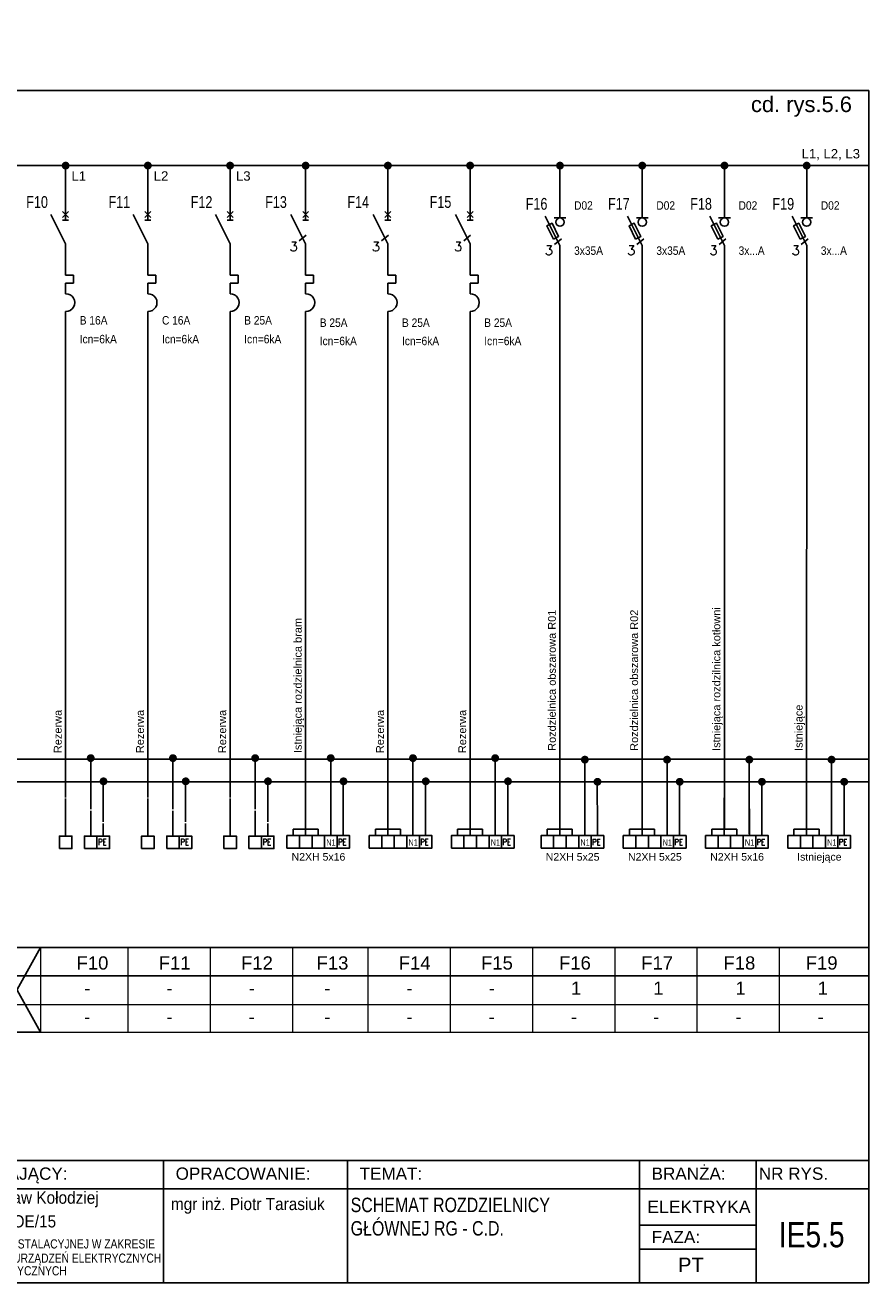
# Model space of a CAD drawing. Header units: millimetres. Extents: x 83969 to 164243, y -22860 to 4849.
# Tile 40 of 116: x 163901 to 163955, y -22670 to -22590. Entities that reach past the tile are written whole.
import ezdxf
from ezdxf.enums import TextEntityAlignment as Align

# ---------------------------------------------------------------- set-up
doc = ezdxf.new("R2010")
doc.units = ezdxf.units.MM
doc.linetypes.add('DASHED', pattern=[19.05, 12.7, -6.35])
doc.layers.get('0').update_dxf_attribs({"color": 251, "lineweight": 0})
for name, color, linetype in [('! GB N', 5, 'Continuous'), ('! GB Odbiory', 7, 'Continuous'), ('! GB Opis', 7, 'Continuous'), ('! GB PE', 96, 'Continuous'), ('! GB Przewody', 7, 'Continuous'), ('! GB Zabezpieczenia', 7, 'Continuous'), ('!TABELKA', 7, 'Continuous'), ('2DE_TXTART', 7, 'Continuous'), ('2DE_TXTCAR', 7, 'Continuous'), ('2DE_TXTFUN', 7, 'Continuous'), ('2DE_TXTLNK', 7, 'Continuous'), ('2DE_TXTMAN', 7, 'Continuous'), ('2DE_TXTNUM', 7, 'Continuous'), ('2DE_TXTORD', 7, 'Continuous'), ('2DE_TXTOTH', 7, 'Continuous'), ('2DE_TXTPFN', 7, 'Continuous'), ('2DE_TXTPIN', 7, 'Continuous'), ('B_strefy', 253, 'Continuous'), ('ROZDZIELNICE', 7, 'Continuous')]:
    doc.layers.add(name, color=color, linetype=linetype)
for name, color, linetype, lineweight in [('E_schematy 2', 3, 'Continuous', 20), ('E_TXT', 3, 'Continuous', 25), ('TABELA', 7, 'Continuous', 0)]:
    doc.layers.add(name, color=color, linetype=linetype, lineweight=lineweight)
doc.styles.add('Arial', font='arial.ttf')
doc.styles.add('CP_ATTR', font='ROMANS.SHX')
doc.styles.add('CP_ELATT', font='cp_simplex.shx')
doc.styles.add('CP_ELATT_IT', font='cp_simplex.shx', dxfattribs={"oblique": 15})
doc.styles.add('Romans', font='romans.shx', dxfattribs={"width": 0.8})
doc.styles.get("Standard").update_dxf_attribs({"font": 'arial.ttf'})

# ---------------------------------------------------------------- blocks, each defined once
blk = doc.blocks.new('ramka A4')
at = {"linetype": 'ByBlock', "ltscale": 10}
blk.add_line((7.46, 199.45), (7.46, 205.66), dxfattribs=at)
for p, q in [((0.08, 0), (0.08, 195)), ((0.08, 195), (287.46, 195)), ((287.46, 0), (287.46, 195)), ((0.08, 20), (287.46, 20)), ((89.13, 20), (89.13, 0)), ((130.5, 20), (130.5, 0)), ((172.08, 20), (172.08, 0)), ((202.17, 20), (202.17, 0)), ((249.93, 20), (249.93, 0)), ((269.04, 20), (269.04, 0)), ((0.08, 15.39), (287.46, 15.39)), ((0.08, 0), (287.46, 0))]:
    blk.add_line(p, q)
for points in [[(249.93, 9.44), (269.04, 9.44)], [(249.93, 5.53), (269.04, 5.53)]]:
    blk.add_lwpolyline(points)
at = {"layer": '!TABELKA', "style": 'Arial'}
for s, height, width, p in [('DOSTOSOWANIE BUDYNKU DO OBOWIĄZUJĄCYCH PRZEPISÓW  Z ZAKRESU ', 1.9, 0.8, (1.3, 12.7)), ('mgr inż. Ireneusz Lewczuk', 2, 0.9, (89.41, 12.16)), ('mgr inż. Wiesław Kołodziej', 2, 0.9, (131.59, 12.94)), ('OCHRONY P.POŻ  w ramach zadania p/n:  „Modernizacja obiektów użytkowanych przez ', 1.9, 0.8, (1.3, 10.19)), ('mgr inż. Piotr Tarasiuk', 2, 0.9, (173.3, 11.9)), ('MAZ/0390/POOE/08', 2, 0.9, (89.3, 8.42)), ('MAZ/0315/POOE/15', 2, 0.9, (131.47, 9.06)), ('Mazowiecki Urząd Wojewódzki w Warszawie” ul. 11go Listopada 2; 05-220 Zielonka ', 1.9, 0.8, (1.3, 7.67)), ('DZ. EW. NR 7; 8; 9; 10; 11; 12; 13; 14 obr. 5-20-07 nr obrębu: 0030; nazwa jedn: 143404_1', 1.9, 0.8, (1.3, 4.84)), ('W SPECJALNOŚCI INSTALACYJNEJ W ZAKRESIE ', 1.5, 0.8, (89.57, 5.62)), ('W SPECJALNOŚCI INSTALACYJNEJ W ZAKRESIE ', 1.5, 0.8, (131.3, 5.62)), ('SIECI, INSTALACJI I URZĄDZEŃ ELEKTRYCZNYCH ', 1.5, 0.8, (89.57, 3.29)), ('SIECI, INSTALACJI I URZĄDZEŃ ELEKTRYCZNYCH ', 1.5, 0.8, (131.3, 3.29)), ('I ELEKTROENERGETYCZNYCH', 1.5, 0.8, (89.57, 1.22)), ('I ELEKTROENERGETYCZNYCH', 1.5, 0.8, (131.3, 1.22))]:
    blk.add_text(s, height=height, dxfattribs=dict(at, width=width)).set_placement(p)
at = {"style": 'Arial'}
for s, p in [('OBIEKT:', (1.49, 16.86)), ('PROJEKTANT:', (91.09, 16.86)), ('SPRZWDZAJĄCY:', (132.8, 16.86)), ('OPRACOWANIE:', (174.08, 16.86)), ('TEMAT:', (204.17, 16.86)), ('BRANŻA:', (251.93, 16.86)), ('NR RYS.', (269.46, 16.86)), ('FAZA:', (251.94, 6.5))]:
    blk.add_text(s, height=2, dxfattribs=at).set_placement(p)
blk = doc.blocks.new('cpelv_n07_21_09_N0N5')
for p, q in [((0, 3.38), (0, 7.5)), ((0, -2.5), (-3.12, 3.75)), ((-1.25, 3.38), (1.25, 3.38)), ((-1.16, -2.26), (0.32, -1.06)), ((0, -3.75), (0, -2.5)), ((0, -7.5), (0, -3.75))]:
    blk.add_line(p, q)
blk.add_lwpolyline([(-1.4, -1.1), (-2.8, 1.69), (-1.68, 2.25), (-0.28, -0.54)], close=True)
blk.add_circle((0, 2.5), 0.884)
at = {"style": 'CP_ATTR'}
blk.add_text('3', height=2, dxfattribs=at).set_placement((-3.19, -4.5))
at = {"linetype": 'ByBlock', "style": 'CP_ELATT_IT', "flags": 9}
for tag in ['VOLTAGE', 'IP', 'CURRENT', 'EL-STATUS', 'POWER', 'PRODUCT-TYPE', 'NUMBER', 'GROUP', 'NAME']:
    blk.add_attdef(tag, (1, -1.56), '', height=0.1, dxfattribs=at)
at = {"layer": '2DE_TXTART', "linetype": 'ByBlock', "style": 'CP_ELATT', "width": 0.9, "flags": 8}
blk.add_attdef('ARTICLE', (3, 5.14), '', height=1.8, dxfattribs=at)
at = {"layer": '2DE_TXTCAR', "linetype": 'ByBlock', "style": 'CP_ELATT', "width": 0.8, "flags": 8}
blk.add_attdef('CHARACTER', text='', height=2.5, dxfattribs=at).set_placement((-4, -6.86), align=Align.RIGHT)
at = {"layer": '2DE_TXTFUN', "linetype": 'ByBlock', "style": 'CP_ELATT', "width": 0.9, "flags": 8}
blk.add_attdef('FUNCTION', (3, -3.86), '', height=1.8, dxfattribs=at)
at = {"layer": '2DE_TXTLNK', "linetype": 'ByBlock', "style": 'CP_ELATT_IT', "oblique": 15, "width": 0.8, "flags": 8}
blk.add_attdef('LINK', text='', height=2.5, dxfattribs=at).set_placement((-4, -10.86), align=Align.RIGHT)
at = {"layer": '2DE_TXTMAN', "linetype": 'ByBlock', "style": 'CP_ELATT', "width": 0.9, "flags": 8}
blk.add_attdef('PRODUCER', (3, 2.14), '', height=1.8, dxfattribs=at)
at = {"layer": '2DE_TXTNUM', "linetype": 'ByBlock', "style": 'CP_ELATT', "width": 0.8, "flags": 8}
blk.add_attdef('TAG', text='', height=2.5, dxfattribs=at).set_placement((-4, 5.14), align=Align.RIGHT)
at = {"layer": '2DE_TXTORD', "linetype": 'ByBlock', "style": 'CP_ELATT', "width": 0.9, "flags": 8}
blk.add_attdef('ORDER-NO', (3, -0.86), '', height=1.8, dxfattribs=at)
at = {"layer": '2DE_TXTOTH', "linetype": 'ByBlock', "style": 'CP_ELATT', "width": 0.9, "flags": 8}
blk.add_attdef('OTHER', (3, -6.86), '', height=1.8, dxfattribs=at)
at = {"layer": '2DE_TXTPFN', "linetype": 'ByBlock', "style": 'CP_ELATT', "width": 0.8, "flags": 8}
blk.add_attdef('CF1', (0.5, 8), '', height=1.8, dxfattribs=at)
blk.add_attdef('CF2', text='', height=1.8, dxfattribs=at).set_placement((0.5, -8), align=Align.TOP_LEFT)
at = {"layer": '2DE_TXTPIN', "linetype": 'ByBlock', "style": 'CP_ELATT', "width": 0.8, "flags": 8}
blk.add_attdef('CP1', (-0.8, 5.5), '', height=1.8, rotation=90, dxfattribs=at)
blk.add_attdef('CP2', text='', height=1.8, rotation=90, dxfattribs=at).set_placement((-0.8, -5.5), align=Align.RIGHT)
blk = doc.blocks.new('ZACISKI_3FAZY')
for p, q in [((0, -24), (0, 0)), ((16, -24), (16, -7)), ((24, -15), (24, -24)), ((-8, -20), (-8, -24)), ((8, -20), (-8, -20)), ((8, -24), (8, -20))]:
    blk.add_line(p, q)
for points in [[(-11.93, -32.01), (-3.93, -32.01), (-3.93, -24.01), (-11.93, -24.01)], [(-3.93, -32.01), (4.07, -32.01), (4.07, -24.01), (-3.93, -24.01)], [(4.07, -32.01), (12.07, -32.01), (12.07, -24.01), (4.07, -24.01)], [(12.07, -32.01), (20.07, -32.01), (20.07, -24.01), (12.07, -24.01)], [(20.07, -32.01), (28.07, -32.01), (28.07, -24.01), (20.07, -24.01)]]:
    blk.add_lwpolyline(points, close=True)
at = {"style": 'Romans', "width": 0.8}
blk.add_text('PE', height=4, dxfattribs=at).set_placement((20.59, -30.18))
for tag, height, width, p in [('N', 4, 0.75, (16.12, -30.19)), ('PRZEWÓD', 6, 0.8, (8.19, -48)), ('MOC', 6, 0.8, (9.14, -63.64))]:
    blk.add_attdef(tag, text='', height=height, dxfattribs=dict(width=width)).set_placement(p, align=Align.CENTER)
at = {"width": 0.8, "flags": 4}
blk.add_attdef('NR ', text='', height=6, dxfattribs=at).set_placement((11.98, -79.6), align=Align.CENTER)
blk = doc.blocks.new('cpelv_niec07_ns0026h')
for p, q in [((0, 2.5), (0, 7.5)), ((0, -2.5), (-3.12, 3.75)), ((0.62, 4.38), (-0.63, 3.12)), ((-0.63, 4.38), (0.62, 3.12)), ((-0.63, 2.5), (0.62, 2.5)), ((0, -7.5), (0, -2.5)), ((0, -7.5), (0, -9.15)), ((1.7, -9.15), (0, -9.15)), ((1.7, -10.85), (1.7, -9.15)), ((0, -10.85), (1.7, -10.85)), ((0, -10.85), (0, -12.5)), ((0, -13.12), (0, -12.5)), ((0, -16.87), (0, -17.5))]:
    blk.add_line(p, q)
at = {"linetype": 'Continuous'}
blk.add_line((0, -17.5), (0, -22.5), dxfattribs=at)
blk.add_arc((0.06, -15), 1.88, 268.2798, 91.7202)
at = {"linetype": 'ByBlock', "style": 'CP_ELATT_IT', "flags": 9}
for tag in ['VOLTAGE', 'IP', 'CURRENT', 'EL-STATUS', 'POWER', 'PRODUCT-TYPE', 'NUMBER', 'GROUP', 'NAME']:
    blk.add_attdef(tag, (1, 0.94), '', height=0.1, dxfattribs=at)
at = {"layer": '2DE_TXTART', "linetype": 'ByBlock', "style": 'CP_ELATT', "width": 0.9, "flags": 8}
blk.add_attdef('ARTICLE', (3, 5.14), '', height=1.8, dxfattribs=at)
at = {"layer": '2DE_TXTCAR', "linetype": 'ByBlock', "style": 'CP_ELATT', "width": 0.8, "flags": 8}
blk.add_attdef('CHARACTER', text='', height=2.5, dxfattribs=at).set_placement((-4, -6.86), align=Align.RIGHT)
at = {"layer": '2DE_TXTFUN', "linetype": 'ByBlock', "style": 'CP_ELATT', "width": 0.9, "flags": 8}
blk.add_attdef('FUNCTION', (3, -3.86), '', height=1.8, dxfattribs=at)
at = {"layer": '2DE_TXTLNK', "linetype": 'ByBlock', "style": 'CP_ELATT_IT', "oblique": 15, "width": 0.8, "flags": 8}
blk.add_attdef('LINK', text='', height=2.5, dxfattribs=at).set_placement((-4, -10.86), align=Align.RIGHT)
at = {"layer": '2DE_TXTMAN', "linetype": 'ByBlock', "style": 'CP_ELATT', "width": 0.9, "flags": 8}
blk.add_attdef('PRODUCER', (3, 2.14), '', height=1.8, dxfattribs=at)
at = {"layer": '2DE_TXTNUM', "linetype": 'ByBlock', "style": 'CP_ELATT', "width": 0.8, "flags": 8}
blk.add_attdef('TAG', text='', height=2.5, dxfattribs=at).set_placement((-4, 5.14), align=Align.RIGHT)
at = {"layer": '2DE_TXTORD', "linetype": 'ByBlock', "style": 'CP_ELATT', "width": 0.9, "flags": 8}
blk.add_attdef('ORDER-NO', (3, -0.86), '', height=1.8, dxfattribs=at)
at = {"layer": '2DE_TXTOTH', "linetype": 'ByBlock', "style": 'CP_ELATT', "width": 0.9, "flags": 8}
blk.add_attdef('OTHER', (3, -6.86), '', height=1.8, dxfattribs=at)
at = {"layer": '2DE_TXTPFN', "linetype": 'ByBlock', "style": 'CP_ELATT', "width": 0.8, "flags": 8}
blk.add_attdef('CF1', (0.5, 8), '', height=1.8, dxfattribs=at)
blk.add_attdef('CF2', text='', height=1.8, dxfattribs=at).set_placement((0.5, -23), align=Align.TOP_LEFT)
at = {"layer": '2DE_TXTPIN', "linetype": 'ByBlock', "style": 'CP_ELATT', "width": 0.8, "flags": 8}
blk.add_attdef('CP1', (-0.8, 5.5), '', height=1.8, rotation=90, dxfattribs=at)
blk.add_attdef('CP2', text='', height=1.8, rotation=90, dxfattribs=at).set_placement((-0.8, -20.5), align=Align.RIGHT)
blk = doc.blocks.new('LISTWA 1_N_PE')
for p, q in [((0, -24), (0, 0)), ((16, -24), (16, -8)), ((24, -16), (24, -24))]:
    blk.add_line(p, q)
for points in [[(-4, -32), (4, -32), (4, -24), (-4, -24)], [(12, -32), (20, -32), (20, -24), (12, -24)], [(20, -32), (28, -32), (28, -24), (20, -24)]]:
    blk.add_lwpolyline(points, close=True)
at = {"style": 'Romans', "width": 0.8}
blk.add_text('PE', height=4, dxfattribs=at).set_placement((20.73, -29.79))
at = {"width": 0.75}
blk.add_attdef('N', (12.85, -30.3), '', height=4, dxfattribs=at)
for tag, p in [('PRZEWÓD', (-4.36, -39.93)), ('MOC', (6.8, -47.63))]:
    blk.add_attdef(tag, p, '', height=4.75)
at = {"flags": 4}
blk.add_attdef('NR ', (9.64, -55.59), '', height=4.75, dxfattribs=at)
blk = doc.blocks.new('cpelv_niec07_ns0029h')
for p, q in [((0, 2.5), (0, 7.5)), ((0, -2.5), (-3.12, 3.75)), ((0.62, 4.38), (-0.63, 3.12)), ((-0.63, 4.38), (0.62, 3.12)), ((-0.63, 2.5), (0.62, 2.5)), ((-1.36, -1.85), (0.11, -0.65)), ((0, -7.5), (0, -2.5)), ((0, -7.5), (0, -9.15)), ((1.7, -9.15), (0, -9.15)), ((1.7, -10.85), (1.7, -9.15)), ((0, -10.85), (1.7, -10.85)), ((0, -10.85), (0, -12.5)), ((0, -13.12), (0, -12.5)), ((0, -16.87), (0, -17.5))]:
    blk.add_line(p, q)
at = {"linetype": 'Continuous'}
blk.add_line((0, -17.5), (0, -22.5), dxfattribs=at)
blk.add_arc((0.06, -15), 1.88, 268.2798, 91.7202)
at = {"style": 'CP_ATTR'}
blk.add_text('3', height=2, dxfattribs=at).set_placement((-3.4, -4.09))
at = {"linetype": 'ByBlock', "style": 'CP_ELATT_IT', "flags": 9}
for tag in ['VOLTAGE', 'IP', 'CURRENT', 'EL-STATUS', 'POWER', 'PRODUCT-TYPE', 'NUMBER', 'GROUP', 'NAME']:
    blk.add_attdef(tag, (1, 0.94), '', height=0.1, dxfattribs=at)
at = {"layer": '2DE_TXTART', "linetype": 'ByBlock', "style": 'CP_ELATT', "width": 0.9, "flags": 8}
blk.add_attdef('ARTICLE', (3, 5.14), '', height=1.8, dxfattribs=at)
at = {"layer": '2DE_TXTCAR', "linetype": 'ByBlock', "style": 'CP_ELATT', "width": 0.8, "flags": 8}
blk.add_attdef('CHARACTER', text='', height=2.5, dxfattribs=at).set_placement((-4, -6.86), align=Align.RIGHT)
at = {"layer": '2DE_TXTFUN', "linetype": 'ByBlock', "style": 'CP_ELATT', "width": 0.9, "flags": 8}
blk.add_attdef('FUNCTION', (3, -3.86), '', height=1.8, dxfattribs=at)
at = {"layer": '2DE_TXTLNK', "linetype": 'ByBlock', "style": 'CP_ELATT_IT', "oblique": 15, "width": 0.8, "flags": 8}
blk.add_attdef('LINK', text='', height=2.5, dxfattribs=at).set_placement((-4, -10.86), align=Align.RIGHT)
at = {"layer": '2DE_TXTMAN', "linetype": 'ByBlock', "style": 'CP_ELATT', "width": 0.9, "flags": 8}
blk.add_attdef('PRODUCER', (3, 2.14), '', height=1.8, dxfattribs=at)
at = {"layer": '2DE_TXTNUM', "linetype": 'ByBlock', "style": 'CP_ELATT', "width": 0.8, "flags": 8}
blk.add_attdef('TAG', text='', height=2.5, dxfattribs=at).set_placement((-4, 5.14), align=Align.RIGHT)
at = {"layer": '2DE_TXTORD', "linetype": 'ByBlock', "style": 'CP_ELATT', "width": 0.9, "flags": 8}
blk.add_attdef('ORDER-NO', (3, -0.86), '', height=1.8, dxfattribs=at)
at = {"layer": '2DE_TXTOTH', "linetype": 'ByBlock', "style": 'CP_ELATT', "width": 0.9, "flags": 8}
blk.add_attdef('OTHER', (3, -6.86), '', height=1.8, dxfattribs=at)
at = {"layer": '2DE_TXTPFN', "linetype": 'ByBlock', "style": 'CP_ELATT', "width": 0.8, "flags": 8}
blk.add_attdef('CF1', (0.5, 8), '', height=1.8, dxfattribs=at)
blk.add_attdef('CF2', text='', height=1.8, dxfattribs=at).set_placement((0.5, -23), align=Align.TOP_LEFT)
at = {"layer": '2DE_TXTPIN', "linetype": 'ByBlock', "style": 'CP_ELATT', "width": 0.8, "flags": 8}
blk.add_attdef('CP1', (-0.8, 5.5), '', height=1.8, rotation=90, dxfattribs=at)
blk.add_attdef('CP2', text='', height=1.8, rotation=90, dxfattribs=at).set_placement((-0.8, -20.5), align=Align.RIGHT)

msp = doc.modelspace()

# ---------------------------------------------------------------- linework, layer by layer
at = {"layer": '! GB N', "ltscale": 2}
msp.add_line((163843.081, -22636.885), (163955.191, -22636.885), dxfattribs=at)
at = {"layer": '! GB N', "color": 5, "linetype": 'DASHED', "ltscale": 2, "const_width": 0.25}
for points in [[(163905.428, -22636.818, 1), (163905.678, -22636.818, 1)], [(163910.674, -22636.818, 1), (163910.924, -22636.818, 1)], [(163915.92, -22636.818, 1), (163916.17, -22636.818, 1)], [(163920.739, -22636.818, 1), (163920.989, -22636.818, 1)], [(163925.985, -22636.818, 1), (163926.235, -22636.818, 1)], [(163931.231, -22636.818, 1), (163931.481, -22636.818, 1)], [(163936.949, -22636.916, 1), (163937.199, -22636.916, 1)], [(163942.195, -22636.916, 1), (163942.445, -22636.916, 1)], [(163947.441, -22636.916, 1), (163947.691, -22636.916, 1)], [(163952.687, -22636.916, 1), (163952.937, -22636.916, 1)]]:
    msp.add_lwpolyline(points, format="xyb", close=True, dxfattribs=at)
at = {"layer": '! GB PE', "ltscale": 2}
msp.add_line((163843.081, -22638.327), (163955.191, -22638.327), dxfattribs=at)
at = {"layer": '! GB Przewody'}
for p, q in [((163903.953, -22601.386), (163903.953, -22599.031)), ((163909.199, -22601.386), (163909.199, -22599.031)), ((163914.445, -22601.386), (163914.445, -22599.031)), ((163919.264, -22601.386), (163919.264, -22599.031)), ((163924.51, -22601.386), (163924.51, -22599.031)), ((163929.756, -22601.386), (163929.756, -22599.031)), ((163935.488, -22605.635), (163935.486, -22619.363)), ((163940.735, -22605.635), (163940.732, -22641.331)), ((163945.981, -22605.635), (163945.978, -22641.331)), ((163951.227, -22605.635), (163951.224, -22641.331)), ((163935.486, -22619.363), (163935.486, -22641.331))]:
    msp.add_line(p, q, dxfattribs=at)
at = {"layer": '! GB Przewody', "const_width": 0.25}
for points in [[(163903.828, -22599.031, 1), (163904.078, -22599.031, 1)], [(163909.074, -22599.031, 1), (163909.324, -22599.031, 1)], [(163914.32, -22599.031, 1), (163914.57, -22599.031, 1)], [(163919.139, -22599.031, 1), (163919.389, -22599.031, 1)], [(163924.385, -22599.031, 1), (163924.635, -22599.031, 1)], [(163929.631, -22599.031, 1), (163929.881, -22599.031, 1)], [(163935.363, -22599.031, 1), (163935.613, -22599.031, 1)], [(163940.61, -22599.031, 1), (163940.86, -22599.031, 1)], [(163945.856, -22599.031, 1), (163946.106, -22599.031, 1)], [(163951.102, -22599.031, 1), (163951.352, -22599.031, 1)], [(163906.244, -22638.298, 1), (163906.494, -22638.298, 1)], [(163911.49, -22638.298, 1), (163911.74, -22638.298, 1)], [(163916.736, -22638.298, 1), (163916.986, -22638.298, 1)], [(163921.555, -22638.298, 1), (163921.805, -22638.298, 1)], [(163926.801, -22638.298, 1), (163927.051, -22638.298, 1)], [(163932.047, -22638.298, 1), (163932.297, -22638.298, 1)], [(163937.755, -22638.327, 1), (163938.005, -22638.327, 1)], [(163943.001, -22638.327, 1), (163943.251, -22638.327, 1)], [(163948.247, -22638.327, 1), (163948.497, -22638.327, 1)], [(163953.493, -22638.327, 1), (163953.743, -22638.327, 1)]]:
    msp.add_lwpolyline(points, format="xyb", close=True, dxfattribs=at)
at = {"layer": '! GB Przewody'}
for points in [[(163843.081, -22599.031), (163955.191, -22599.031)], [(163935.488, -22601.135), (163935.488, -22599.156)], [(163940.735, -22601.135), (163940.735, -22599.156)], [(163945.981, -22601.135), (163945.981, -22599.156)], [(163951.227, -22601.135), (163951.227, -22599.156)], [(163903.953, -22609.261), (163903.953, -22639.34)], [(163909.199, -22609.261), (163909.199, -22639.34)], [(163914.445, -22609.261), (163914.445, -22639.34)], [(163919.264, -22609.261), (163919.264, -22639.34)], [(163924.51, -22609.261), (163924.51, -22639.34)], [(163929.756, -22609.261), (163929.756, -22639.34)], [(163905.553, -22640.081), (163905.552, -22636.818)], [(163910.799, -22640.081), (163910.799, -22636.818)], [(163916.045, -22640.081), (163916.045, -22636.818)], [(163920.864, -22640.081), (163920.863, -22636.818)], [(163926.11, -22640.081), (163926.109, -22636.818)], [(163931.356, -22640.081), (163931.356, -22636.818)], [(163937.072, -22641.643), (163937.072, -22636.916)], [(163942.318, -22641.643), (163942.318, -22636.916)], [(163947.564, -22641.643), (163947.564, -22636.916)], [(163952.81, -22641.643), (163952.81, -22636.916)], [(163906.353, -22640.881), (163906.353, -22638.369)], [(163911.599, -22640.881), (163911.599, -22638.369)], [(163916.845, -22640.881), (163916.845, -22638.369)], [(163921.664, -22640.881), (163921.664, -22638.369)], [(163926.91, -22640.881), (163926.91, -22638.369)], [(163932.156, -22640.881), (163932.156, -22638.369)], [(163937.874, -22641.304), (163937.867, -22638.333)], [(163943.12, -22641.304), (163943.113, -22638.333)], [(163948.366, -22641.304), (163948.359, -22638.333)], [(163953.612, -22641.304), (163953.606, -22638.333)]]:
    msp.add_lwpolyline(points, dxfattribs=at)
at = {"layer": 'B_strefy', "color": 7, "linetype": 'Continuous'}
msp.add_line((163843.113, -22650.71), (163955.191, -22650.71), dxfattribs=at)
at = {"layer": 'E_schematy 2', "color": 7, "linetype": 'Continuous'}
for p, q in [((163902.344, -22648.905), (163902.344, -22654.306)), ((163907.927, -22648.905), (163907.927, -22654.271)), ((163907.927, -22648.905), (163907.927, -22654.306)), ((163913.174, -22648.905), (163913.174, -22654.271)), ((163913.174, -22648.905), (163913.174, -22654.306)), ((163918.42, -22648.905), (163918.42, -22654.271)), ((163918.42, -22648.905), (163918.42, -22654.306)), ((163923.238, -22648.905), (163923.238, -22654.271)), ((163923.238, -22648.905), (163923.238, -22654.306)), ((163928.484, -22648.905), (163928.484, -22654.271)), ((163928.484, -22648.905), (163928.484, -22654.306)), ((163933.731, -22648.905), (163933.731, -22654.271)), ((163933.731, -22648.905), (163933.731, -22654.306)), ((163938.977, -22648.905), (163938.977, -22654.271)), ((163938.977, -22648.905), (163938.977, -22654.306)), ((163944.223, -22648.905), (163944.223, -22654.271)), ((163944.223, -22648.905), (163944.223, -22654.306)), ((163949.469, -22648.905), (163949.469, -22654.271)), ((163949.469, -22648.905), (163949.469, -22654.306)), ((163843.113, -22650.71), (163955.191, -22650.71)), ((163843.113, -22650.71), (163955.191, -22650.71)), ((163843.113, -22652.54), (163955.191, -22652.54)), ((163843.113, -22654.306), (163955.191, -22654.306))]:
    msp.add_line(p, q, dxfattribs=at)
at = {"layer": 'ROZDZIELNICE'}
for points in [[(163843.113, -22648.905), (163955.191, -22648.905)], [(163899.325, -22648.905), (163902.344, -22654.306), (163899.325, -22654.306), (163902.344, -22648.905)]]:
    msp.add_lwpolyline(points, dxfattribs=at)

# ---------------------------------------------------------------- block references
at = {"layer": '! GB Odbiory', "xscale": 0.1, "yscale": 0.1, "zscale": 0.1}
for p in [(163903.953, -22639.389), (163909.199, -22639.389), (163914.445, -22639.389)]:
    msp.add_blockref('LISTWA 1_N_PE', p, dxfattribs=at)
at = {"layer": '! GB Odbiory'}
ref = msp.add_blockref('ZACISKI_3FAZY', (163919.263, -22639.358), dxfattribs=dict(at, xscale=0.1, yscale=0.1, zscale=0.1))
ref.add_attrib('N', 'N1', dxfattribs={"layer": '0', "height": 0.4, "width": 0.8}).set_placement((163920.875, -22642.519), align=Align.BOTTOM_CENTER)
ref.add_attrib('PRZEWÓD', 'N2XH 5x16', dxfattribs={"layer": '0', "height": 0.48, "style": 'Arial'}).set_placement((163920.082, -22643.498), align=Align.BOTTOM_CENTER)
ref = msp.add_blockref('ZACISKI_3FAZY', (163924.51, -22639.358), dxfattribs=dict(at, xscale=0.1, yscale=0.1, zscale=0.1))
ref.add_attrib('N', 'N1', dxfattribs={"layer": '0', "height": 0.4, "width": 0.8}).set_placement((163926.122, -22642.519), align=Align.BOTTOM_CENTER)
ref = msp.add_blockref('ZACISKI_3FAZY', (163929.756, -22639.358), dxfattribs=dict(at, xscale=0.1, yscale=0.1, zscale=0.1))
ref.add_attrib('N', 'N1', dxfattribs={"layer": '0', "height": 0.4, "width": 0.8}).set_placement((163931.368, -22642.519), align=Align.BOTTOM_CENTER)
ref = msp.add_blockref('ZACISKI_3FAZY', (163935.476, -22639.359), dxfattribs=dict(at, xscale=0.1, yscale=0.1, zscale=0.1))
ref.add_attrib('N', 'N1', dxfattribs={"layer": '0', "height": 0.4, "width": 0.8}).set_placement((163937.088, -22642.52), align=Align.BOTTOM_CENTER)
ref.add_attrib('PRZEWÓD', 'N2XH 5x25', dxfattribs={"layer": '0', "height": 0.48, "style": 'Arial'}).set_placement((163936.295, -22643.499), align=Align.BOTTOM_CENTER)
ref = msp.add_blockref('ZACISKI_3FAZY', (163940.722, -22639.359), dxfattribs=dict(at, xscale=0.1, yscale=0.1, zscale=0.1))
ref.add_attrib('N', 'N1', dxfattribs={"layer": '0', "height": 0.4, "width": 0.8}).set_placement((163942.334, -22642.52), align=Align.BOTTOM_CENTER)
ref.add_attrib('PRZEWÓD', 'N2XH 5x25', dxfattribs={"layer": '0', "height": 0.48, "style": 'Arial'}).set_placement((163941.541, -22643.499), align=Align.BOTTOM_CENTER)
ref = msp.add_blockref('ZACISKI_3FAZY', (163945.968, -22639.359), dxfattribs=dict(at, xscale=0.1, yscale=0.1, zscale=0.1))
ref.add_attrib('N', 'N1', dxfattribs={"layer": '0', "height": 0.4, "width": 0.8}).set_placement((163947.58, -22642.52), align=Align.BOTTOM_CENTER)
ref.add_attrib('PRZEWÓD', 'N2XH 5x16', dxfattribs={"layer": '0', "height": 0.48, "style": 'Arial'}).set_placement((163946.787, -22643.499), align=Align.BOTTOM_CENTER)
ref = msp.add_blockref('ZACISKI_3FAZY', (163951.214, -22639.359), dxfattribs=dict(at, xscale=0.1, yscale=0.1, zscale=0.1))
ref.add_attrib('N', 'N1', dxfattribs={"layer": '0', "height": 0.4, "width": 0.8}).set_placement((163952.826, -22642.52), align=Align.BOTTOM_CENTER)
ref.add_attrib('PRZEWÓD', 'Istniejące', dxfattribs={"layer": '0', "height": 0.48, "style": 'Arial'}).set_placement((163952.033, -22643.499), align=Align.BOTTOM_CENTER)
at = {"layer": '! GB Przewody'}
ref = msp.add_blockref('cpelv_n07_21_09_N0N5', (163935.488, -22603.385), dxfattribs=dict(at, xscale=0.3, yscale=0.3, zscale=0.3))
ref.add_attrib('OTHER', '3x35A', (163936.388, -22604.722), dxfattribs={"layer": '2DE_TXTOTH', "linetype": 'ByBlock', "height": 0.54, "style": 'CP_ELATT', "width": 0.9, "flags": 8})
ref.add_attrib('ARTICLE', 'D02', (163936.388, -22601.844), dxfattribs={"layer": '2DE_TXTART', "color": 7, "linetype": 'ByBlock', "height": 0.54, "style": 'CP_ELATT', "width": 0.9, "flags": 8})
ref.add_attrib('TAG', 'F16', dxfattribs={"layer": '2DE_TXTNUM', "color": 7, "linetype": 'ByBlock', "height": 0.75, "style": 'CP_ELATT', "width": 0.8, "flags": 8}).set_placement((163934.687, -22601.844), align=Align.RIGHT)
ref = msp.add_blockref('cpelv_n07_21_09_N0N5', (163940.735, -22603.385), dxfattribs=dict(at, xscale=0.3, yscale=0.3, zscale=0.3))
ref.add_attrib('OTHER', '3x35A', (163941.635, -22604.722), dxfattribs={"layer": '2DE_TXTOTH', "linetype": 'ByBlock', "height": 0.54, "style": 'CP_ELATT', "width": 0.9, "flags": 8})
ref.add_attrib('ARTICLE', 'D02', (163941.635, -22601.844), dxfattribs={"layer": '2DE_TXTART', "color": 7, "linetype": 'ByBlock', "height": 0.54, "style": 'CP_ELATT', "width": 0.9, "flags": 8})
ref.add_attrib('TAG', 'F17', dxfattribs={"layer": '2DE_TXTNUM', "color": 7, "linetype": 'ByBlock', "height": 0.75, "style": 'CP_ELATT', "width": 0.8, "flags": 8}).set_placement((163939.933, -22601.844), align=Align.RIGHT)
ref = msp.add_blockref('cpelv_n07_21_09_N0N5', (163945.981, -22603.385), dxfattribs=dict(at, xscale=0.3, yscale=0.3, zscale=0.3))
ref.add_attrib('OTHER', '3x...A', (163946.881, -22604.722), dxfattribs={"layer": '2DE_TXTOTH', "linetype": 'ByBlock', "height": 0.54, "style": 'CP_ELATT', "width": 0.9, "flags": 8})
ref.add_attrib('ARTICLE', 'D02', (163946.881, -22601.844), dxfattribs={"layer": '2DE_TXTART', "color": 7, "linetype": 'ByBlock', "height": 0.54, "style": 'CP_ELATT', "width": 0.9, "flags": 8})
ref.add_attrib('TAG', 'F18', dxfattribs={"layer": '2DE_TXTNUM', "color": 7, "linetype": 'ByBlock', "height": 0.75, "style": 'CP_ELATT', "width": 0.8, "flags": 8}).set_placement((163945.179, -22601.844), align=Align.RIGHT)
ref = msp.add_blockref('cpelv_n07_21_09_N0N5', (163951.227, -22603.385), dxfattribs=dict(at, xscale=0.3, yscale=0.3, zscale=0.3))
ref.add_attrib('OTHER', '3x...A', (163952.127, -22604.722), dxfattribs={"layer": '2DE_TXTOTH', "linetype": 'ByBlock', "height": 0.54, "style": 'CP_ELATT', "width": 0.9, "flags": 8})
ref.add_attrib('ARTICLE', 'D02', (163952.127, -22601.844), dxfattribs={"layer": '2DE_TXTART', "color": 7, "linetype": 'ByBlock', "height": 0.54, "style": 'CP_ELATT', "width": 0.9, "flags": 8})
ref.add_attrib('TAG', 'F19', dxfattribs={"layer": '2DE_TXTNUM', "color": 7, "linetype": 'ByBlock', "height": 0.75, "style": 'CP_ELATT', "width": 0.8, "flags": 8}).set_placement((163950.425, -22601.844), align=Align.RIGHT)
at = {"layer": '! GB Zabezpieczenia'}
ref = msp.add_blockref('cpelv_niec07_ns0026h', (163903.953, -22603.27), dxfattribs=dict(at, xscale=0.3, yscale=0.3, zscale=0.3))
ref.add_attrib('TAG', 'F10', dxfattribs={"layer": '2DE_TXTNUM', "color": 7, "linetype": 'ByBlock', "height": 0.75, "style": 'CP_ELATT', "width": 0.8, "flags": 8}).set_placement((163902.824, -22601.727), align=Align.RIGHT)
ref.add_attrib('ARTICLE', 'B 16A', (163904.853, -22609.167), dxfattribs={"layer": '2DE_TXTART', "color": 7, "linetype": 'ByBlock', "height": 0.54, "style": 'CP_ELATT', "width": 0.9, "flags": 8})
ref.add_attrib('PRODUCER', 'Icn=6kA', (163904.853, -22610.366), dxfattribs={"layer": '2DE_TXTMAN', "color": 7, "linetype": 'ByBlock', "height": 0.54, "style": 'CP_ELATT', "width": 0.9, "flags": 8})
ref = msp.add_blockref('cpelv_niec07_ns0026h', (163909.199, -22603.27), dxfattribs=dict(at, xscale=0.3, yscale=0.3, zscale=0.3))
ref.add_attrib('TAG', 'F11', dxfattribs={"layer": '2DE_TXTNUM', "color": 7, "linetype": 'ByBlock', "height": 0.75, "style": 'CP_ELATT', "width": 0.8, "flags": 8}).set_placement((163908.07, -22601.727), align=Align.RIGHT)
ref.add_attrib('ARTICLE', 'C 16A', (163910.099, -22609.167), dxfattribs={"layer": '2DE_TXTART', "color": 7, "linetype": 'ByBlock', "height": 0.54, "style": 'CP_ELATT', "width": 0.9, "flags": 8})
ref.add_attrib('PRODUCER', 'Icn=6kA', (163910.099, -22610.366), dxfattribs={"layer": '2DE_TXTMAN', "color": 7, "linetype": 'ByBlock', "height": 0.54, "style": 'CP_ELATT', "width": 0.9, "flags": 8})
ref = msp.add_blockref('cpelv_niec07_ns0026h', (163914.445, -22603.27), dxfattribs=dict(at, xscale=0.3, yscale=0.3, zscale=0.3))
ref.add_attrib('TAG', 'F12', dxfattribs={"layer": '2DE_TXTNUM', "color": 7, "linetype": 'ByBlock', "height": 0.75, "style": 'CP_ELATT', "width": 0.8, "flags": 8}).set_placement((163913.317, -22601.727), align=Align.RIGHT)
ref.add_attrib('ARTICLE', 'B 25A', (163915.345, -22609.167), dxfattribs={"layer": '2DE_TXTART', "color": 7, "linetype": 'ByBlock', "height": 0.54, "style": 'CP_ELATT', "width": 0.9, "flags": 8})
ref.add_attrib('PRODUCER', 'Icn=6kA', (163915.345, -22610.366), dxfattribs={"layer": '2DE_TXTMAN', "color": 7, "linetype": 'ByBlock', "height": 0.54, "style": 'CP_ELATT', "width": 0.9, "flags": 8})
ref = msp.add_blockref('cpelv_niec07_ns0029h', (163919.264, -22603.27), dxfattribs=dict(at, xscale=0.3, yscale=0.3, zscale=0.3))
ref.add_attrib('TAG', 'F13', dxfattribs={"layer": '2DE_TXTNUM', "color": 7, "linetype": 'ByBlock', "height": 0.75, "style": 'CP_ELATT', "width": 0.8, "flags": 8}).set_placement((163918.064, -22601.729), align=Align.RIGHT)
ref.add_attrib('ARTICLE', 'B 25A', (163920.164, -22609.319), dxfattribs={"layer": '2DE_TXTART', "color": 7, "linetype": 'ByBlock', "height": 0.54, "style": 'CP_ELATT', "width": 0.9, "flags": 8})
ref.add_attrib('PRODUCER', 'Icn=6kA', (163920.164, -22610.484), dxfattribs={"layer": '2DE_TXTMAN', "color": 7, "linetype": 'ByBlock', "height": 0.54, "style": 'CP_ELATT', "width": 0.9, "flags": 8})
ref = msp.add_blockref('cpelv_niec07_ns0029h', (163924.51, -22603.27), dxfattribs=dict(at, xscale=0.3, yscale=0.3, zscale=0.3))
ref.add_attrib('TAG', 'F14', dxfattribs={"layer": '2DE_TXTNUM', "color": 7, "linetype": 'ByBlock', "height": 0.75, "style": 'CP_ELATT', "width": 0.8, "flags": 8}).set_placement((163923.31, -22601.729), align=Align.RIGHT)
ref.add_attrib('ARTICLE', 'B 25A', (163925.41, -22609.319), dxfattribs={"layer": '2DE_TXTART', "color": 7, "linetype": 'ByBlock', "height": 0.54, "style": 'CP_ELATT', "width": 0.9, "flags": 8})
ref.add_attrib('PRODUCER', 'Icn=6kA', (163925.41, -22610.484), dxfattribs={"layer": '2DE_TXTMAN', "color": 7, "linetype": 'ByBlock', "height": 0.54, "style": 'CP_ELATT', "width": 0.9, "flags": 8})
ref = msp.add_blockref('cpelv_niec07_ns0029h', (163929.756, -22603.27), dxfattribs=dict(at, xscale=0.3, yscale=0.3, zscale=0.3))
ref.add_attrib('TAG', 'F15', dxfattribs={"layer": '2DE_TXTNUM', "color": 7, "linetype": 'ByBlock', "height": 0.75, "style": 'CP_ELATT', "width": 0.8, "flags": 8}).set_placement((163928.556, -22601.729), align=Align.RIGHT)
ref.add_attrib('ARTICLE', 'B 25A', (163930.656, -22609.319), dxfattribs={"layer": '2DE_TXTART', "color": 7, "linetype": 'ByBlock', "height": 0.54, "style": 'CP_ELATT', "width": 0.9, "flags": 8})
ref.add_attrib('PRODUCER', 'Icn=6kA', (163930.656, -22610.484), dxfattribs={"layer": '2DE_TXTMAN', "color": 7, "linetype": 'ByBlock', "height": 0.54, "style": 'CP_ELATT', "width": 0.9, "flags": 8})
at = {"layer": '!TABELKA', "xscale": 0.3900000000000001, "yscale": 0.3900000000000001, "zscale": 0.3900000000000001}
msp.add_blockref('ramka A4', (163843.081, -22670.283), dxfattribs=at)

# ---------------------------------------------------------------- texts
at = {"layer": '! GB Opis', "style": 'Arial'}
msp.add_text('cd. rys.5.6', height=1, dxfattribs=at).set_placement((163954.113, -22595.617), align=Align.RIGHT)
for s, p in [('Istniejąca rozdzilnica kotłowni', (163945.716, -22636.356)), ('Istniejąca rozdzielnica bram', (163919.011, -22636.499)), ('Rozdzielnica obszarowa R01', (163935.223, -22636.356)), ('Rozdzielnica obszarowa R02', (163940.47, -22636.356)), ('Istniejące', (163950.962, -22636.356)), ('Rezerwa', (163903.7, -22636.499)), ('Rezerwa', (163908.946, -22636.499)), ('Rezerwa', (163914.193, -22636.499)), ('Rezerwa', (163924.257, -22636.499)), ('Rezerwa', (163929.503, -22636.499))]:
    msp.add_text(s, height=0.5, rotation=90, dxfattribs=at).set_placement(p)
at = {"layer": '! GB Przewody', "style": 'Arial'}
msp.add_text('L1, L2, L3', height=0.6, dxfattribs=at).set_placement((163950.899, -22598.573))
at = {"layer": '! GB Zabezpieczenia', "color": 1, "linetype": 'Continuous', "style": 'Arial'}
for s, p in [('L1', (163904.328, -22599.993)), ('L2', (163909.574, -22599.993)), ('L3', (163914.82, -22599.993))]:
    msp.add_text(s, height=0.6, dxfattribs=at).set_placement(p)
at = {"layer": 'E_TXT', "color": 7, "linetype": 'Continuous', "style": 'Arial'}
for s, height, p in [('F10', 0.8438, (163904.649, -22650.304)), ('F12', 0.8438, (163915.141, -22650.304)), ('F13', 0.8438, (163919.96, -22650.304)), ('F16', 0.8438, (163935.426, -22650.304)), ('F18', 0.8438, (163945.918, -22650.304)), ('F19', 0.8438, (163951.165, -22650.304)), ('F11', 0.8438, (163909.895, -22650.304)), ('F14', 0.8438, (163925.206, -22650.304)), ('F15', 0.8438, (163930.452, -22650.304)), ('F17', 0.8438, (163940.672, -22650.304)), ('-', 0.844, (163905.14, -22651.913)), ('-', 0.844, (163910.386, -22651.913)), ('-', 0.844, (163915.632, -22651.913)), ('-', 0.844, (163920.451, -22651.913)), ('-', 0.844, (163925.697, -22651.913)), ('-', 0.844, (163930.943, -22651.913)), ('1', 0.844, (163936.189, -22651.913)), ('1', 0.844, (163941.435, -22651.913)), ('1', 0.844, (163946.681, -22651.913)), ('1', 0.844, (163951.927, -22651.913)), ('-', 0.844, (163905.135, -22653.744)), ('-', 0.844, (163910.381, -22653.744)), ('-', 0.844, (163915.627, -22653.744)), ('-', 0.844, (163920.446, -22653.744)), ('-', 0.844, (163925.692, -22653.744)), ('-', 0.844, (163930.938, -22653.744)), ('-', 0.844, (163936.184, -22653.744)), ('-', 0.844, (163941.43, -22653.744)), ('-', 0.844, (163946.677, -22653.744)), ('-', 0.844, (163951.923, -22653.744))]:
    msp.add_text(s, height=height, dxfattribs=at).set_placement(p)
at = {"layer": 'TABELA', "style": 'Arial'}
for s, height, width, p in [('SCHEMAT ROZDZIELNICY ', 0.92198, 0.79, (163922.134, -22665.773)), ('GŁÓWNEJ RG - C.D.', 0.92198, 0.79, (163922.134, -22667.267)), ('IE5.5', 1.6065, 0.8, (163949.451, -22668.016))]:
    msp.add_text(s, height=height, dxfattribs=dict(at, width=width)).set_placement(p)
for s, height, p in [('ELEKTRYKA', 0.8, (163941.063, -22665.838)), ('PT', 0.922, (163943.016, -22669.595))]:
    msp.add_text(s, height=height, dxfattribs=at).set_placement(p)

doc.saveas('drawing.dxf')
